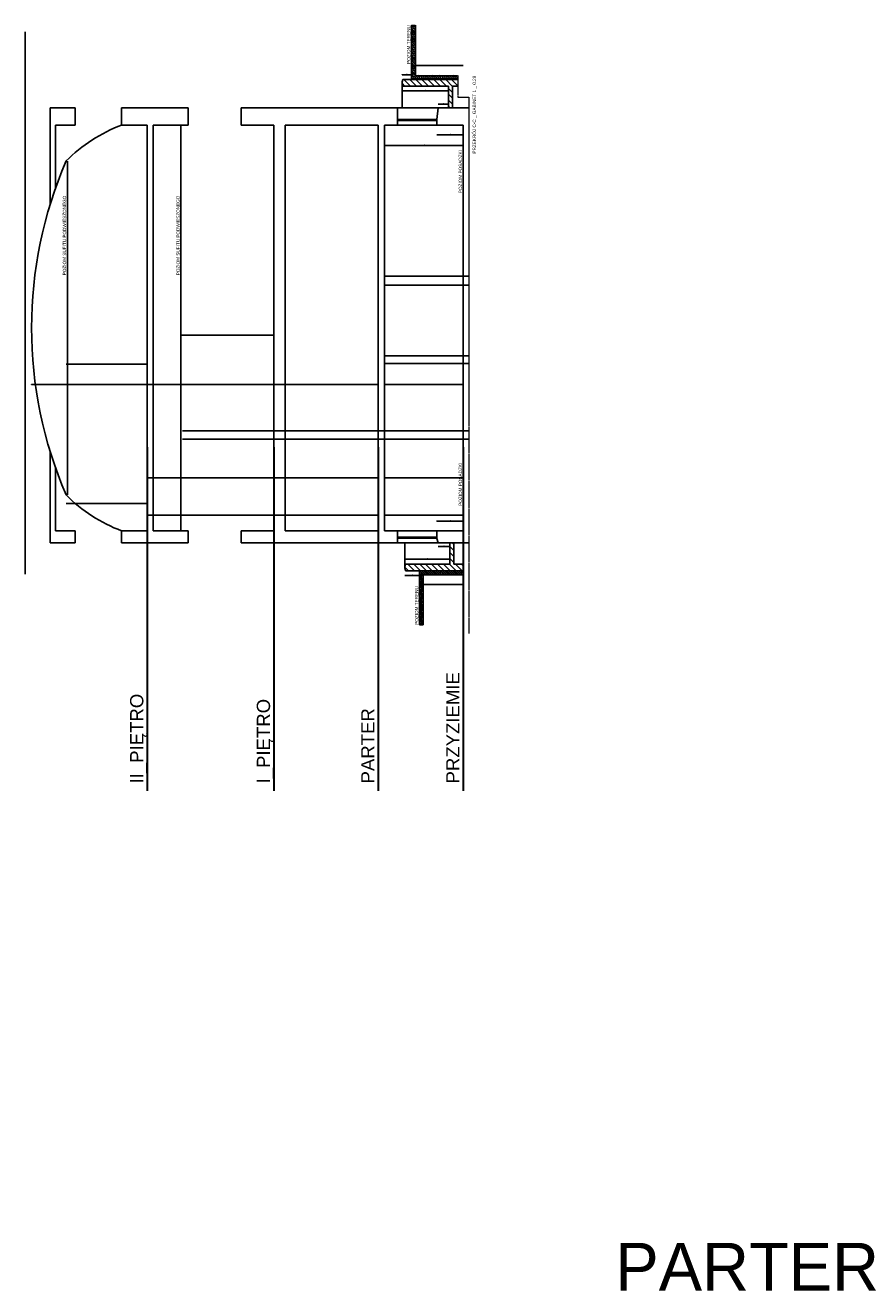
# Model space of a CAD drawing. Header units: millimetres. Extents: x 26866 to 1024070, y -428191 to 408885.
# Tile 64 of 248: x 131399 to 162621, y 359755 to 407378. Entities that reach past the tile are written whole.
import ezdxf

# ---------------------------------------------------------------- set-up
doc = ezdxf.new("R2010")
doc.units = ezdxf.units.MM
doc.header["$LTSCALE"] = 2
doc.linetypes.add('ACAD_ISO02W100', pattern=[15, 12, -3])
doc.linetypes.add('HIDDENX2', pattern=[19.05, 12.7, -6.35])
doc.layers.get('Defpoints').update_dxf_attribs({"color": 1})
for name, color, linetype in [('3DPLAN_A_KRESKOWANIE 1', 253, 'Continuous'), ('3DPLAN_A_OPIS', 8, 'Continuous'), ('3DPLAN_K_DZIAŁOWA NISKIE', 134, 'Continuous'), ('3DPLAN_K_NOŚNA', 7, 'Continuous'), ('3DPLAN_K_OBRYS WIDOK', 242, 'Continuous'), ('3DPLAN_W_KRESKOWANIE ARKUSZA', 253, 'Continuous'), ('A_SCHODY', 6, 'Continuous')]:
    doc.layers.add(name, color=color, linetype=linetype)
for name, color, linetype, lineweight in [('3DPLAN_A_OKNA', 153, 'Continuous', 5), ('3DPLAN_A_WYMIAR', 7, 'Continuous', 5), ('3DPLAN_A_WYSOKOŚCI OPIS', 101, 'Continuous', 5), ('3DPLAN_A_WYSOKOŚCI ZMIANA', 144, 'HIDDENX2', 5)]:
    doc.layers.add(name, color=color, linetype=linetype, lineweight=lineweight)
doc.styles.add('ARIAL', font='arial.ttf')
doc.styles.add('SIMPLEX8', font='simplex.shx', dxfattribs={"width": 0.8})
doc.dimstyles.new('wymiar 1na100', dxfattribs={"dimtxt": 15, "dimasz": 10, "dimexe": 3, "dimexo": 5, "dimgap": 3, "dimtad": 1, "dimdec": 0, "dimtxsty": 'ARIAL', "dimblk": 'ARCHTICK', "dimcen": 2.5, "dimclrd": 40, "dimclre": 40, "dimclrt": 256, "dimadec": 1, "dimazin": 0, "dimtfac": 1, "dimtdec": 1, "dimtmove": 0, "dimatfit": 3, "dimldrblk": 'OPEN30', "dimfxl": 1.5, "dimfxlon": 1, "dimarcsym": 0})

# ---------------------------------------------------------------- blocks, each defined once
blk = doc.blocks.new('_ArchTick')
at = {"color": 0, "linetype": 'ByBlock', "const_width": 0.15}
blk.add_lwpolyline([(-0.5, -0.5), (0.5, 0.5)], dxfattribs=at)
blk = doc.blocks.new('*D31155')
at = {"layer": '3DPLAN_A_WYMIAR', "color": 40, "lineweight": -2}
for p, q in [((145586, 404911), (145586, 404906)), ((147336, 404911), (147336, 404906))]:
    blk.add_line(p, q, dxfattribs=at)
at = {"layer": '3DPLAN_A_WYMIAR', "lineweight": -2}
blk.add_line((145586, 404909), (147336, 404909), dxfattribs=at)
at = {"layer": 'Defpoints', "color": 0}
for p in [(145586, 405181), (147336, 405004), (147336, 404909)]:
    blk.add_point(p, dxfattribs=at)
at = {"layer": '3DPLAN_A_WYMIAR', "lineweight": -2, "xscale": 10, "yscale": 10, "zscale": 10, "rotation": 180}
blk.add_blockref('_ArchTick', (145586, 404909), dxfattribs=at)
at = {"layer": '3DPLAN_A_WYMIAR', "lineweight": -2, "xscale": 10, "yscale": 10, "zscale": 10}
blk.add_blockref('_ArchTick', (147336, 404909), dxfattribs=at)
at = {"layer": '3DPLAN_A_WYMIAR', "insert": (146461, 404917), "char_height": 10, "attachment_point": 5, "style": 'SIMPLEX8'}
blk.add_mtext('1750', dxfattribs=at)
blk = doc.blocks.new('_OPEN30')
at = {"color": 0, "linetype": 'ByBlock', "lineweight": -2}
for q in [(-1, 0.3), (-1, -0.3), (-1, 0)]:
    blk.add_line((0, 0), q, dxfattribs=at)
blk = doc.blocks.new('*D31156')
at = {"layer": '3DPLAN_A_WYMIAR', "color": 40, "lineweight": -2}
for p, q in [((145586, 405518), (145586, 405522)), ((145936, 405518), (145936, 405522))]:
    blk.add_line(p, q, dxfattribs=at)
at = {"layer": '3DPLAN_A_WYMIAR', "lineweight": -2}
blk.add_line((145586, 405519), (145936, 405519), dxfattribs=at)
at = {"layer": 'Defpoints', "color": 0}
for p in [(145936, 405519), (145936, 405458), (145586, 405217)]:
    blk.add_point(p, dxfattribs=at)
at = {"layer": '3DPLAN_A_WYMIAR', "lineweight": -2, "xscale": 10, "yscale": 10, "zscale": 10, "rotation": 180}
blk.add_blockref('_ArchTick', (145586, 405519), dxfattribs=at)
at = {"layer": '3DPLAN_A_WYMIAR', "lineweight": -2, "xscale": 10, "yscale": 10, "zscale": 10}
blk.add_blockref('_ArchTick', (145936, 405519), dxfattribs=at)
at = {"layer": '3DPLAN_A_WYMIAR', "insert": (145761, 405527), "char_height": 10, "attachment_point": 5, "style": 'SIMPLEX8'}
blk.add_mtext('350', dxfattribs=at)
blk = doc.blocks.new('*D31157')
at = {"layer": '3DPLAN_A_WYMIAR', "color": 40, "lineweight": -2}
for p, q in [((146936, 404409), (146936, 404414)), ((147336, 404409), (147336, 404414))]:
    blk.add_line(p, q, dxfattribs=at)
at = {"layer": '3DPLAN_A_WYMIAR', "lineweight": -2}
blk.add_line((146936, 404411), (147336, 404411), dxfattribs=at)
at = {"layer": 'Defpoints', "color": 0}
for p in [(147336, 404411), (146936, 404272), (147336, 404272)]:
    blk.add_point(p, dxfattribs=at)
at = {"layer": '3DPLAN_A_WYMIAR', "lineweight": -2, "xscale": 10, "yscale": 10, "zscale": 10, "rotation": 180}
blk.add_blockref('_ArchTick', (146936, 404411), dxfattribs=at)
at = {"layer": '3DPLAN_A_WYMIAR', "lineweight": -2, "xscale": 10, "yscale": 10, "zscale": 10}
blk.add_blockref('_ArchTick', (147336, 404411), dxfattribs=at)
at = {"layer": '3DPLAN_A_WYMIAR', "insert": (147136, 404419), "char_height": 10, "attachment_point": 5, "style": 'SIMPLEX8'}
blk.add_mtext('400', dxfattribs=at)
blk = doc.blocks.new('*D31158')
at = {"layer": '3DPLAN_A_WYMIAR', "color": 40, "lineweight": -2}
for p, q in [((146886, 403255), (146886, 403251)), ((147886, 403255), (147886, 403251))]:
    blk.add_line(p, q, dxfattribs=at)
at = {"layer": '3DPLAN_A_WYMIAR', "lineweight": -2}
blk.add_line((146886, 403254), (147886, 403254), dxfattribs=at)
at = {"layer": 'Defpoints', "color": 0}
for p in [(146886, 403622), (147886, 403622), (147886, 403254)]:
    blk.add_point(p, dxfattribs=at)
at = {"layer": '3DPLAN_A_WYMIAR', "lineweight": -2, "xscale": 10, "yscale": 10, "zscale": 10, "rotation": 180}
blk.add_blockref('_ArchTick', (146886, 403254), dxfattribs=at)
at = {"layer": '3DPLAN_A_WYMIAR', "lineweight": -2, "xscale": 10, "yscale": 10, "zscale": 10}
blk.add_blockref('_ArchTick', (147886, 403254), dxfattribs=at)
at = {"layer": '3DPLAN_A_WYMIAR', "insert": (147386, 403262), "char_height": 10, "attachment_point": 5, "style": 'SIMPLEX8'}
blk.add_mtext('1000', dxfattribs=at)
blk = doc.blocks.new('*D31159')
at = {"layer": '3DPLAN_A_WYMIAR', "color": 40, "lineweight": -2}
for p, q in [((144946, 402857), (144946, 402852)), ((147886, 402857), (147886, 402852))]:
    blk.add_line(p, q, dxfattribs=at)
at = {"layer": '3DPLAN_A_WYMIAR', "lineweight": -2}
blk.add_line((147886, 402855), (144946, 402855), dxfattribs=at)
at = {"layer": 'Defpoints', "color": 0}
for p in [(144946, 402960), (147886, 402960), (144946, 402855)]:
    blk.add_point(p, dxfattribs=at)
at = {"layer": '3DPLAN_A_WYMIAR', "lineweight": -2, "xscale": 10, "yscale": 10, "zscale": 10, "rotation": 180}
blk.add_blockref('_ArchTick', (144946, 402855), dxfattribs=at)
at = {"layer": '3DPLAN_A_WYMIAR', "lineweight": -2, "xscale": 10, "yscale": 10, "zscale": 10}
blk.add_blockref('_ArchTick', (147886, 402855), dxfattribs=at)
at = {"layer": '3DPLAN_A_WYMIAR', "insert": (146416, 402863), "char_height": 10, "attachment_point": 5, "style": 'SIMPLEX8'}
blk.add_mtext('2940', dxfattribs=at)
blk = doc.blocks.new('*D31160')
at = {"layer": '3DPLAN_K_NOŚNA', "color": 40, "lineweight": -2}
for p, q in [((145936, 405859), (145936, 405863)), ((145936, 405860), (147886, 405860)), ((147886, 405859), (147886, 405863))]:
    blk.add_line(p, q, dxfattribs=at)
at = {"layer": 'Defpoints', "color": 0}
for p in [(145936, 405781), (147886, 405860), (147886, 403480)]:
    blk.add_point(p, dxfattribs=at)
at = {"layer": '3DPLAN_K_NOŚNA', "color": 40, "lineweight": -2, "xscale": 10, "yscale": 10, "zscale": 10, "rotation": 180}
blk.add_blockref('_ArchTick', (145936, 405860), dxfattribs=at)
at = {"layer": '3DPLAN_K_NOŚNA', "color": 40, "lineweight": -2, "xscale": 10, "yscale": 10, "zscale": 10}
blk.add_blockref('_ArchTick', (147886, 405860), dxfattribs=at)
at = {"layer": '3DPLAN_K_NOŚNA', "insert": (146911, 405871), "char_height": 15, "attachment_point": 5, "style": 'ARIAL'}
blk.add_mtext('1950', dxfattribs=at)
blk = doc.blocks.new('*D31161')
at = {"layer": '3DPLAN_A_WYMIAR', "color": 40, "lineweight": -2}
for p, q in [((145686, 387282), (145686, 387287)), ((147386, 387282), (147386, 387287))]:
    blk.add_line(p, q, dxfattribs=at)
at = {"layer": '3DPLAN_A_WYMIAR', "lineweight": -2}
blk.add_line((145686, 387284), (147386, 387284), dxfattribs=at)
at = {"layer": 'Defpoints', "color": 0}
for p in [(147386, 387284), (147386, 387190), (145686, 387012)]:
    blk.add_point(p, dxfattribs=at)
at = {"layer": '3DPLAN_A_WYMIAR', "lineweight": -2, "xscale": 10, "yscale": 10, "zscale": 10, "rotation": 180}
blk.add_blockref('_ArchTick', (145686, 387284), dxfattribs=at)
at = {"layer": '3DPLAN_A_WYMIAR', "lineweight": -2, "xscale": 10, "yscale": 10, "zscale": 10}
blk.add_blockref('_ArchTick', (147386, 387284), dxfattribs=at)
at = {"layer": '3DPLAN_A_WYMIAR', "insert": (146536, 387292), "char_height": 10, "attachment_point": 5, "style": 'SIMPLEX8'}
blk.add_mtext('1700', dxfattribs=at)
blk = doc.blocks.new('*D31162')
at = {"layer": '3DPLAN_A_WYMIAR', "color": 40, "lineweight": -2}
for p, q in [((145686, 386675), (145686, 386671)), ((146236, 386675), (146236, 386671))]:
    blk.add_line(p, q, dxfattribs=at)
at = {"layer": '3DPLAN_A_WYMIAR', "lineweight": -2}
blk.add_line((145686, 386674), (146236, 386674), dxfattribs=at)
at = {"layer": 'Defpoints', "color": 0}
for p in [(145686, 386977), (146236, 386735), (146236, 386674)]:
    blk.add_point(p, dxfattribs=at)
at = {"layer": '3DPLAN_A_WYMIAR', "lineweight": -2, "xscale": 10, "yscale": 10, "zscale": 10, "rotation": 180}
blk.add_blockref('_ArchTick', (145686, 386674), dxfattribs=at)
at = {"layer": '3DPLAN_A_WYMIAR', "lineweight": -2, "xscale": 10, "yscale": 10, "zscale": 10}
blk.add_blockref('_ArchTick', (146236, 386674), dxfattribs=at)
at = {"layer": '3DPLAN_A_WYMIAR', "insert": (145961, 386682), "char_height": 10, "attachment_point": 5, "style": 'SIMPLEX8'}
blk.add_mtext('550', dxfattribs=at)
blk = doc.blocks.new('*D31163')
at = {"layer": '3DPLAN_A_WYMIAR', "color": 40, "lineweight": -2}
for p, q in [((146936, 387764), (146936, 387759)), ((147386, 387764), (147386, 387759))]:
    blk.add_line(p, q, dxfattribs=at)
at = {"layer": '3DPLAN_A_WYMIAR', "lineweight": -2}
blk.add_line((146936, 387762), (147386, 387762), dxfattribs=at)
at = {"layer": 'Defpoints', "color": 0}
for p in [(146936, 387902), (147386, 387902), (147386, 387762)]:
    blk.add_point(p, dxfattribs=at)
at = {"layer": '3DPLAN_A_WYMIAR', "lineweight": -2, "xscale": 10, "yscale": 10, "zscale": 10, "rotation": 180}
blk.add_blockref('_ArchTick', (146936, 387762), dxfattribs=at)
at = {"layer": '3DPLAN_A_WYMIAR', "lineweight": -2, "xscale": 10, "yscale": 10, "zscale": 10}
blk.add_blockref('_ArchTick', (147386, 387762), dxfattribs=at)
at = {"layer": '3DPLAN_A_WYMIAR', "insert": (147161, 387770), "char_height": 10, "attachment_point": 5, "style": 'SIMPLEX8'}
blk.add_mtext('450', dxfattribs=at)
blk = doc.blocks.new('*D31164')
at = {"layer": '3DPLAN_A_WYMIAR', "color": 40, "lineweight": -2}
for p, q in [((146886, 388718), (146886, 388723)), ((147886, 388718), (147886, 388723))]:
    blk.add_line(p, q, dxfattribs=at)
at = {"layer": '3DPLAN_A_WYMIAR', "lineweight": -2}
blk.add_line((146886, 388720), (147886, 388720), dxfattribs=at)
at = {"layer": 'Defpoints', "color": 0}
for p in [(147886, 388720), (146886, 388352), (147886, 388352)]:
    blk.add_point(p, dxfattribs=at)
at = {"layer": '3DPLAN_A_WYMIAR', "lineweight": -2, "xscale": 10, "yscale": 10, "zscale": 10, "rotation": 180}
blk.add_blockref('_ArchTick', (146886, 388720), dxfattribs=at)
at = {"layer": '3DPLAN_A_WYMIAR', "lineweight": -2, "xscale": 10, "yscale": 10, "zscale": 10}
blk.add_blockref('_ArchTick', (147886, 388720), dxfattribs=at)
at = {"layer": '3DPLAN_A_WYMIAR', "insert": (147386, 388728), "char_height": 10, "attachment_point": 5, "style": 'SIMPLEX8'}
blk.add_mtext('1000', dxfattribs=at)
blk = doc.blocks.new('*D31165')
at = {"layer": '3DPLAN_K_NOŚNA', "color": 40, "lineweight": -2}
for p, q in [((146236, 386335), (146236, 386330)), ((146236, 386333), (147886, 386333)), ((147886, 386335), (147886, 386330))]:
    blk.add_line(p, q, dxfattribs=at)
at = {"layer": 'Defpoints', "color": 0}
for p in [(147886, 388482), (146236, 386417), (147886, 386333)]:
    blk.add_point(p, dxfattribs=at)
at = {"layer": '3DPLAN_K_NOŚNA', "color": 40, "lineweight": -2, "xscale": 10, "yscale": 10, "zscale": 10, "rotation": 180}
blk.add_blockref('_ArchTick', (146236, 386333), dxfattribs=at)
at = {"layer": '3DPLAN_K_NOŚNA', "color": 40, "lineweight": -2, "xscale": 10, "yscale": 10, "zscale": 10}
blk.add_blockref('_ArchTick', (147886, 386333), dxfattribs=at)
at = {"layer": '3DPLAN_K_NOŚNA', "insert": (147061, 386344), "char_height": 15, "attachment_point": 5, "style": 'ARIAL'}
blk.add_mtext('1650', dxfattribs=at)
blk = doc.blocks.new('*D31166')
at = {"layer": '3DPLAN_K_NOŚNA', "color": 40, "lineweight": -2}
for p, q in [((144926, 393863), (144926, 393867)), ((147886, 393864), (144926, 393864)), ((147886, 393863), (147886, 393867))]:
    blk.add_line(p, q, dxfattribs=at)
at = {"layer": 'Defpoints', "color": 0}
for p in [(144926, 393864), (144926, 393685), (147886, 393685)]:
    blk.add_point(p, dxfattribs=at)
at = {"layer": '3DPLAN_K_NOŚNA', "color": 40, "lineweight": -2, "xscale": 10, "yscale": 10, "zscale": 10, "rotation": 180}
blk.add_blockref('_ArchTick', (144926, 393864), dxfattribs=at)
at = {"layer": '3DPLAN_K_NOŚNA', "color": 40, "lineweight": -2, "xscale": 10, "yscale": 10, "zscale": 10}
blk.add_blockref('_ArchTick', (147886, 393864), dxfattribs=at)
at = {"layer": '3DPLAN_K_NOŚNA', "insert": (146406, 393875), "char_height": 15, "attachment_point": 5, "style": 'ARIAL'}
blk.add_mtext('2960', dxfattribs=at)
blk = doc.blocks.new('*D31167')
at = {"layer": '3DPLAN_K_NOŚNA', "color": 40, "lineweight": -2}
for p, q in [((132986, 393863), (132986, 393867)), ((133226, 393864), (132986, 393864)), ((133226, 393863), (133226, 393867))]:
    blk.add_line(p, q, dxfattribs=at)
at = {"layer": 'Defpoints', "color": 0}
for p in [(132986, 393864), (132986, 393421), (133226, 393685)]:
    blk.add_point(p, dxfattribs=at)
at = {"layer": '3DPLAN_K_NOŚNA', "color": 40, "lineweight": -2, "xscale": 10, "yscale": 10, "zscale": 10, "rotation": 180}
blk.add_blockref('_ArchTick', (132986, 393864), dxfattribs=at)
at = {"layer": '3DPLAN_K_NOŚNA', "color": 40, "lineweight": -2, "xscale": 10, "yscale": 10, "zscale": 10}
blk.add_blockref('_ArchTick', (133226, 393864), dxfattribs=at)
at = {"layer": '3DPLAN_K_NOŚNA', "insert": (133106, 393875), "char_height": 15, "attachment_point": 5, "style": 'ARIAL'}
blk.add_mtext('240', dxfattribs=at)
blk = doc.blocks.new('*D31168')
at = {"layer": '3DPLAN_K_NOŚNA', "color": 40, "lineweight": -2}
for p, q in [((141186, 393863), (141186, 393867)), ((144686, 393864), (141186, 393864)), ((144686, 393863), (144686, 393867))]:
    blk.add_line(p, q, dxfattribs=at)
at = {"layer": 'Defpoints', "color": 0}
for p in [(141186, 393864), (141186, 393566), (144686, 393421)]:
    blk.add_point(p, dxfattribs=at)
at = {"layer": '3DPLAN_K_NOŚNA', "color": 40, "lineweight": -2, "xscale": 10, "yscale": 10, "zscale": 10, "rotation": 180}
blk.add_blockref('_ArchTick', (141186, 393864), dxfattribs=at)
at = {"layer": '3DPLAN_K_NOŚNA', "color": 40, "lineweight": -2, "xscale": 10, "yscale": 10, "zscale": 10}
blk.add_blockref('_ArchTick', (144686, 393864), dxfattribs=at)
at = {"layer": '3DPLAN_K_NOŚNA', "insert": (142936, 393875), "char_height": 15, "attachment_point": 5, "style": 'ARIAL'}
blk.add_mtext('3500', dxfattribs=at)
blk = doc.blocks.new('*D31169')
at = {"layer": '3DPLAN_K_NOŚNA', "color": 40, "lineweight": -2}
for p, q in [((140756, 393863), (140756, 393867)), ((141186, 393864), (140756, 393864)), ((141186, 393863), (141186, 393867))]:
    blk.add_line(p, q, dxfattribs=at)
at = {"layer": 'Defpoints', "color": 0}
for p in [(140756, 393864), (140756, 393691), (141186, 393566)]:
    blk.add_point(p, dxfattribs=at)
at = {"layer": '3DPLAN_K_NOŚNA', "color": 40, "lineweight": -2, "xscale": 10, "yscale": 10, "zscale": 10, "rotation": 180}
blk.add_blockref('_ArchTick', (140756, 393864), dxfattribs=at)
at = {"layer": '3DPLAN_K_NOŚNA', "color": 40, "lineweight": -2, "xscale": 10, "yscale": 10, "zscale": 10}
blk.add_blockref('_ArchTick', (141186, 393864), dxfattribs=at)
at = {"layer": '3DPLAN_K_NOŚNA', "insert": (140971, 393875), "char_height": 15, "attachment_point": 5, "style": 'ARIAL'}
blk.add_mtext('430', dxfattribs=at)
blk = doc.blocks.new('*D31170')
at = {"layer": '3DPLAN_K_NOŚNA', "color": 40, "lineweight": -2}
for p, q in [((136216, 393863), (136216, 393867)), ((140756, 393864), (136216, 393864)), ((140756, 393863), (140756, 393867))]:
    blk.add_line(p, q, dxfattribs=at)
at = {"layer": 'Defpoints', "color": 0}
for p in [(136216, 393864), (136216, 393691), (140756, 393691)]:
    blk.add_point(p, dxfattribs=at)
at = {"layer": '3DPLAN_K_NOŚNA', "color": 40, "lineweight": -2, "xscale": 10, "yscale": 10, "zscale": 10, "rotation": 180}
blk.add_blockref('_ArchTick', (136216, 393864), dxfattribs=at)
at = {"layer": '3DPLAN_K_NOŚNA', "color": 40, "lineweight": -2, "xscale": 10, "yscale": 10, "zscale": 10}
blk.add_blockref('_ArchTick', (140756, 393864), dxfattribs=at)
at = {"layer": '3DPLAN_K_NOŚNA', "insert": (138486, 393875), "char_height": 15, "attachment_point": 5, "style": 'ARIAL'}
blk.add_mtext('4540', dxfattribs=at)
blk = doc.blocks.new('*D31171')
at = {"layer": '3DPLAN_K_NOŚNA', "color": 40, "lineweight": -2}
for p, q in [((135986, 393863), (135986, 393867)), ((136216, 393864), (135986, 393864)), ((136216, 393863), (136216, 393867))]:
    blk.add_line(p, q, dxfattribs=at)
at = {"layer": 'Defpoints', "color": 0}
for p in [(135986, 393864), (135986, 393595), (136216, 393691)]:
    blk.add_point(p, dxfattribs=at)
at = {"layer": '3DPLAN_K_NOŚNA', "color": 40, "lineweight": -2, "xscale": 10, "yscale": 10, "zscale": 10, "rotation": 180}
blk.add_blockref('_ArchTick', (135986, 393864), dxfattribs=at)
at = {"layer": '3DPLAN_K_NOŚNA', "color": 40, "lineweight": -2, "xscale": 10, "yscale": 10, "zscale": 10}
blk.add_blockref('_ArchTick', (136216, 393864), dxfattribs=at)
at = {"layer": '3DPLAN_K_NOŚNA', "insert": (136101, 393875), "char_height": 15, "attachment_point": 5, "style": 'ARIAL'}
blk.add_mtext('230', dxfattribs=at)
blk = doc.blocks.new('*D31172')
at = {"layer": '3DPLAN_K_NOŚNA', "color": 40, "lineweight": -2}
for p, q in [((131636, 393866), (131636, 393861)), ((135986, 393864), (131636, 393864)), ((135986, 393863), (135986, 393867))]:
    blk.add_line(p, q, dxfattribs=at)
at = {"layer": 'Defpoints', "color": 0}
for p in [(131636, 395987), (131636, 393864), (135986, 393595)]:
    blk.add_point(p, dxfattribs=at)
at = {"layer": '3DPLAN_K_NOŚNA', "color": 40, "lineweight": -2, "xscale": 10, "yscale": 10, "zscale": 10, "rotation": 180}
blk.add_blockref('_ArchTick', (131636, 393864), dxfattribs=at)
at = {"layer": '3DPLAN_K_NOŚNA', "color": 40, "lineweight": -2, "xscale": 10, "yscale": 10, "zscale": 10}
blk.add_blockref('_ArchTick', (135986, 393864), dxfattribs=at)
at = {"layer": '3DPLAN_K_NOŚNA', "insert": (133811, 393875), "char_height": 15, "attachment_point": 5, "style": 'ARIAL'}
blk.add_mtext('4350', dxfattribs=at)
blk = doc.blocks.new('*D31173')
at = {"layer": '3DPLAN_K_NOŚNA', "color": 40, "lineweight": -2}
for p, q in [((132936, 394625), (132936, 394621)), ((132936, 394624), (135986, 394624)), ((135986, 394625), (135986, 394621))]:
    blk.add_line(p, q, dxfattribs=at)
at = {"layer": 'Defpoints', "color": 0}
for p in [(132936, 394816), (135986, 394816), (135986, 394624)]:
    blk.add_point(p, dxfattribs=at)
at = {"layer": '3DPLAN_K_NOŚNA', "color": 40, "lineweight": -2, "xscale": 10, "yscale": 10, "zscale": 10, "rotation": 180}
blk.add_blockref('_ArchTick', (132936, 394624), dxfattribs=at)
at = {"layer": '3DPLAN_K_NOŚNA', "color": 40, "lineweight": -2, "xscale": 10, "yscale": 10, "zscale": 10}
blk.add_blockref('_ArchTick', (135986, 394624), dxfattribs=at)
at = {"layer": '3DPLAN_K_NOŚNA', "insert": (134461, 394634), "char_height": 15, "attachment_point": 5, "style": 'ARIAL'}
blk.add_mtext('3050', dxfattribs=at)
blk = doc.blocks.new('*D31174')
at = {"layer": '3DPLAN_K_NOŚNA', "color": 40, "lineweight": -2}
for p, q in [((135026, 389376), (135026, 389381)), ((135986, 389378), (135026, 389378)), ((135986, 389376), (135986, 389381))]:
    blk.add_line(p, q, dxfattribs=at)
at = {"layer": 'Defpoints', "color": 0}
for p in [(135026, 389378), (135026, 388352), (135986, 388352)]:
    blk.add_point(p, dxfattribs=at)
at = {"layer": '3DPLAN_K_NOŚNA', "color": 40, "lineweight": -2, "xscale": 10, "yscale": 10, "zscale": 10, "rotation": 180}
blk.add_blockref('_ArchTick', (135026, 389378), dxfattribs=at)
at = {"layer": '3DPLAN_K_NOŚNA', "color": 40, "lineweight": -2, "xscale": 10, "yscale": 10, "zscale": 10}
blk.add_blockref('_ArchTick', (135986, 389378), dxfattribs=at)
at = {"layer": '3DPLAN_K_NOŚNA', "insert": (135506, 389389), "char_height": 15, "attachment_point": 5, "style": 'ARIAL'}
blk.add_mtext('960', dxfattribs=at)
blk = doc.blocks.new('*D31175')
at = {"layer": '3DPLAN_K_NOŚNA', "color": 40, "lineweight": -2}
for p, q in [((133276, 389376), (133276, 389381)), ((135026, 389378), (133276, 389378)), ((135026, 389376), (135026, 389381))]:
    blk.add_line(p, q, dxfattribs=at)
at = {"layer": 'Defpoints', "color": 0}
for p in [(133276, 389378), (133276, 388352), (135026, 388352)]:
    blk.add_point(p, dxfattribs=at)
at = {"layer": '3DPLAN_K_NOŚNA', "color": 40, "lineweight": -2, "xscale": 10, "yscale": 10, "zscale": 10, "rotation": 180}
blk.add_blockref('_ArchTick', (133276, 389378), dxfattribs=at)
at = {"layer": '3DPLAN_K_NOŚNA', "color": 40, "lineweight": -2, "xscale": 10, "yscale": 10, "zscale": 10}
blk.add_blockref('_ArchTick', (135026, 389378), dxfattribs=at)
at = {"layer": '3DPLAN_K_NOŚNA', "insert": (134151, 389389), "char_height": 15, "attachment_point": 5, "style": 'ARIAL'}
blk.add_mtext('1750', dxfattribs=at)
blk = doc.blocks.new('*D31176')
at = {"layer": '3DPLAN_K_NOŚNA', "color": 40, "lineweight": -2}
for p, q in [((132936, 389376), (132936, 389381)), ((133276, 389378), (132936, 389378)), ((133276, 389376), (133276, 389381))]:
    blk.add_line(p, q, dxfattribs=at)
at = {"layer": 'Defpoints', "color": 0}
for p in [(132936, 389378), (132936, 388352), (133276, 388352)]:
    blk.add_point(p, dxfattribs=at)
at = {"layer": '3DPLAN_K_NOŚNA', "color": 40, "lineweight": -2, "xscale": 10, "yscale": 10, "zscale": 10, "rotation": 180}
blk.add_blockref('_ArchTick', (132936, 389378), dxfattribs=at)
at = {"layer": '3DPLAN_K_NOŚNA', "color": 40, "lineweight": -2, "xscale": 10, "yscale": 10, "zscale": 10}
blk.add_blockref('_ArchTick', (133276, 389378), dxfattribs=at)
at = {"layer": '3DPLAN_K_NOŚNA', "insert": (133106, 389389), "char_height": 15, "attachment_point": 5, "style": 'ARIAL'}
blk.add_mtext('340', dxfattribs=at)
blk = doc.blocks.new('*D31177')
at = {"layer": '3DPLAN_K_NOŚNA', "color": 40, "lineweight": -2}
for p, q in [((137256, 395719), (137256, 395715)), ((137256, 395718), (140756, 395718)), ((140756, 395719), (140756, 395715))]:
    blk.add_line(p, q, dxfattribs=at)
at = {"layer": 'Defpoints', "color": 0}
for p in [(137256, 396813), (140756, 396813), (140756, 395718)]:
    blk.add_point(p, dxfattribs=at)
at = {"layer": '3DPLAN_K_NOŚNA', "color": 40, "lineweight": -2, "xscale": 10, "yscale": 10, "zscale": 10, "rotation": 180}
blk.add_blockref('_ArchTick', (137256, 395718), dxfattribs=at)
at = {"layer": '3DPLAN_K_NOŚNA', "color": 40, "lineweight": -2, "xscale": 10, "yscale": 10, "zscale": 10}
blk.add_blockref('_ArchTick', (140756, 395718), dxfattribs=at)
at = {"layer": '3DPLAN_K_NOŚNA', "insert": (139006, 395728), "char_height": 15, "attachment_point": 5, "style": 'ARIAL'}
blk.add_mtext('3500', dxfattribs=at)

msp = doc.modelspace()

# ---------------------------------------------------------------- hatches: boundary and pattern name
at = {"layer": '3DPLAN_A_KRESKOWANIE 1'}
h = msp.add_hatch(dxfattribs=at)
h.set_pattern_fill('ANSI31', color=256, scale=50, angle=270, style=0)
h.set_pattern_definition([(135, (161417.56, 424374.44), (-112.2532, -112.2532), [])])
h.paths.add_polyline_path([(145612.6, 405341.6), (145585.8, 405252), (145585.8, 405181.2), (145612.6, 405091.6), (147335.8, 405091.6), (147335.8, 404271.6), (147485.8, 404271.6), (147485.8, 405091.6), (147687.4, 405091.6), (147687.4, 405341.6)])
h = msp.add_hatch(dxfattribs=at)
h.set_pattern_fill('ANSI31', color=256, scale=50, angle=90, style=0)
h.set_pattern_definition([(135, (161417.56, 412340.83), (-112.2532, -112.2532), [])])
h.paths.add_polyline_path([(147385.8, 387101.6), (145712.6, 387101.6), (145685.8, 387012), (145685.8, 386941.2), (145712.6, 386851.6), (147885.8, 386851.6), (147885.8, 387101.6), (147535.8, 387101.6), (147535.8, 387901.6), (147385.8, 387901.6)])
at = {"layer": '3DPLAN_W_KRESKOWANIE ARKUSZA', "transparency": 33554687}
h = msp.add_hatch(dxfattribs=at)
h.set_pattern_fill('AR-HBONE', color=9, scale=0.5, angle=270)
h.set_pattern_definition([(135, (-98363.716, 146951.15), (-71.842049, 4e-15), [152.4, -50.8]), (225, (-98399.637, 146987.07), (-71.842049, 1e-14), [152.4, -50.8])])
h.paths.add_polyline_path([(146085.8, 405491.6), (146085.8, 407377.6), (145935.8, 407377.6), (145935.8, 405341.6), (147687.4, 405341.6), (147687.4, 405491.6)])
h = msp.add_hatch(dxfattribs=at)
h.set_pattern_fill('AR-HBONE', color=9, scale=0.5, angle=90)
h.set_pattern_definition([(135, (-98363.716, 134897.537), (-71.842049, 4e-15), [152.4, -50.8]), (225, (-98399.637, 134933.46), (-71.842049, 1e-14), [152.4, -50.8])])
h.paths.add_polyline_path([(146235.8, 384815.6), (146385.8, 384815.6), (146385.8, 386701.6), (147885.8, 386701.6), (147885.8, 386851.6), (146235.8, 386851.6)])

# ---------------------------------------------------------------- linework, layer by layer
at = {"layer": '3DPLAN_A_OKNA'}
for p, q in [((146885.8, 403836.6), (145405.8, 403836.6)), ((146885.8, 403786.6), (145405.8, 403786.6)), ((146885.8, 388116.6), (145405.8, 388116.6)), ((146885.8, 388066.6), (145405.8, 388066.6))]:
    msp.add_line(p, q, dxfattribs=at)
at = {"layer": '3DPLAN_A_OPIS', "color": 2, "lineweight": 30}
for p, q in [((135985.8, 391505.4), (135985.8, 378563.9)), ((140755.8, 391505.4), (140755.8, 378563.9)), ((144685.8, 391505.4), (144685.8, 378563.9)), ((147885.8, 391505.4), (147885.8, 378563.9))]:
    msp.add_line(p, q, dxfattribs=at)
at = {"layer": '3DPLAN_A_WYSOKOŚCI ZMIANA'}
for p, q in [((145935.8, 407377.6), (146085.8, 407377.6)), ((146085.8, 407377.6), (146085.8, 405491.6)), ((146085.8, 405491.6), (147687.4, 405491.6)), ((147687.4, 405491.6), (147687.4, 404667.5)), ((147687.4, 404667.5), (148091.1, 404667.5)), ((148091.1, 404667.5), (148091.1, 384489.4)), ((146385.8, 386701.6), (147885.8, 386701.6)), ((146385.8, 384815.6), (146385.8, 386701.6)), ((146235.8, 384815.6), (146385.8, 384815.6))]:
    msp.add_line(p, q, dxfattribs=at)
at = {"layer": '3DPLAN_K_DZIAŁOWA NISKIE'}
for p, q in [((146885.8, 403621.6), (145405.8, 403621.6)), ((146885.8, 388351.6), (145405.8, 388351.6))]:
    msp.add_line(p, q, dxfattribs=at)
at = {"layer": '3DPLAN_K_NOŚNA'}
for p, q in [((145935.8, 407377.6), (145935.8, 405341.6)), ((131399.3, 386720.1), (131399.3, 407126.6)), ((147885.8, 388351.6), (147885.8, 391005.2)), ((146235.8, 384815.6), (146235.8, 386851.6))]:
    msp.add_line(p, q, dxfattribs=at)
at = {"layer": '3DPLAN_K_NOŚNA', "color": 1}
for p, q in [((145585.8, 405252), (145612.6, 405341.6)), ((145612.6, 405341.6), (147687.4, 405341.6)), ((145585.8, 405181.2), (145585.8, 405252)), ((145585.8, 405181.2), (145612.6, 405091.6)), ((147335.8, 405091.6), (145612.6, 405091.6)), ((147335.8, 405091.6), (147335.8, 404271.6)), ((147485.8, 405091.6), (147485.8, 404271.6)), ((132337.6, 404271.6), (133275.8, 404271.6)), ((132337.6, 404271.6), (132337.6, 400649.4)), ((133275.8, 403621.6), (133275.8, 404271.6)), ((135025.8, 404271.6), (137525.8, 404271.6)), ((135025.8, 403621.6), (135025.8, 404271.6)), ((137525.8, 403621.6), (137525.8, 404271.6)), ((139525.8, 404271.6), (145405.8, 404271.6)), ((139525.8, 403621.6), (139525.8, 404271.6)), ((145405.8, 403621.6), (145405.8, 404271.6)), ((146885.8, 403836.6), (146935.8, 404271.6)), ((148091.1, 404271.6), (146935.8, 404271.6)), ((132537.6, 403621.6), (133275.8, 403621.6)), ((132537.6, 403621.6), (132537.6, 401255.2)), ((135025.8, 403621.6), (135985.8, 403621.6)), ((135985.8, 388351.6), (135985.8, 403621.6)), ((136215.8, 403621.6), (137525.8, 403621.6)), ((136215.8, 388351.6), (136215.8, 403621.6)), ((139525.8, 403621.6), (140755.8, 403621.6)), ((140755.8, 388351.6), (140755.8, 403621.6)), ((141185.8, 403621.6), (144685.8, 403621.6)), ((141185.8, 388351.6), (141185.8, 403621.6)), ((144685.8, 388351.6), (144685.8, 403621.6)), ((145405.8, 403621.6), (144925.8, 403621.6)), ((144925.8, 388351.6), (144925.8, 403621.6)), ((146885.8, 403621.6), (146885.8, 403836.6)), ((147885.8, 403621.6), (146885.8, 403621.6)), ((147885.8, 403621.6), (147885.8, 384489.4)), ((144925.8, 397931.6), (148091.1, 397931.6)), ((144925.8, 397591.6), (148091.1, 397591.6)), ((144925.8, 394941.6), (148091.1, 394941.6)), ((144925.8, 394651.6), (148091.1, 394651.6)), ((137315.8, 392111.6), (148091.1, 392111.6)), ((137315.8, 391796.6), (148091.1, 391796.6)), ((132337.6, 387901.6), (132337.6, 391323.8)), ((132537.6, 388351.6), (132537.6, 390718)), ((133275.8, 388351.6), (132537.6, 388351.6)), ((133275.8, 387901.6), (133275.8, 388351.6)), ((135025.8, 387901.6), (135025.8, 388351.6)), ((135985.8, 388351.6), (135025.8, 388351.6)), ((137525.8, 388351.6), (136215.8, 388351.6)), ((137525.8, 387901.6), (137525.8, 388351.6)), ((140755.8, 388351.6), (139525.8, 388351.6)), ((139525.8, 387901.6), (139525.8, 388351.6)), ((144685.8, 388351.6), (141185.8, 388351.6)), ((145405.8, 388351.6), (144925.8, 388351.6)), ((145405.8, 388351.6), (145405.8, 387901.6)), ((147885.8, 388351.6), (146885.8, 388351.6)), ((146885.8, 388351.6), (146885.8, 388066.6)), ((133275.8, 387901.6), (132337.6, 387901.6)), ((137525.8, 387901.6), (135025.8, 387901.6)), ((145405.8, 387901.6), (139525.8, 387901.6)), ((146885.8, 388066.6), (146935.8, 387901.6)), ((148091.1, 387901.6), (146935.8, 387901.6)), ((147385.8, 387101.6), (147385.8, 387901.6)), ((147535.8, 387101.6), (147535.8, 387901.6)), ((145685.8, 387012), (145712.6, 387101.6)), ((145685.8, 387012), (145685.8, 386941.2)), ((145685.8, 386941.2), (145712.6, 386851.6)), ((147385.8, 387101.6), (145712.6, 387101.6)), ((145712.6, 386851.6), (147885.8, 386851.6)), ((147885.8, 387101.6), (147535.8, 387101.6))]:
    msp.add_line(p, q, dxfattribs=at)
at = {"layer": '3DPLAN_K_NOŚNA', "color": 9}
for p, q in [((145585.8, 405181.2), (145585.8, 404271.6)), ((145685.8, 387012), (145685.8, 387901.6))]:
    msp.add_line(p, q, dxfattribs=at)
at = {"layer": '3DPLAN_K_NOŚNA', "color": 6, "linetype": 'ACAD_ISO02W100'}
for p, q in [((137255.8, 388351.6), (137255.8, 403621.6)), ((132985.8, 389701.6), (132985.8, 402271.6))]:
    msp.add_line(p, q, dxfattribs=at)
at = {"layer": '3DPLAN_K_NOŚNA', "color": 1}
for centre, radius, start, end in [((137088.3, 398135.7), 5860.8, 110.60451, 135.11499), ((147478.6, 395986.6), 15842.8, 156.62729, 203.37271), ((137088.3, 393837.5), 5860.8, 224.88501, 249.39549)]:
    msp.add_arc(centre, radius, start, end, dxfattribs=at)
at = {"layer": '3DPLAN_K_OBRYS WIDOK'}
for p, q in [((146935.8, 404271.6), (145405.8, 404271.6)), ((146935.8, 387901.6), (145405.8, 387901.6))]:
    msp.add_line(p, q, dxfattribs=at)
at = {"layer": 'A_SCHODY'}
msp.add_line((147687.4, 405091.6), (147485.8, 405091.6), dxfattribs=at)
at = {"layer": 'A_SCHODY', "color": 6}
for p, q in [((135985.8, 390341.6), (144685.8, 390341.6)), ((144925.8, 390341.6), (147885.8, 390341.6)), ((135985.8, 388941.6), (144685.8, 388941.6)), ((144925.8, 388941.6), (147885.8, 388941.6))]:
    msp.add_line(p, q, dxfattribs=at)

# ---------------------------------------------------------------- texts
at = {"layer": '3DPLAN_A_OPIS', "color": 2, "lineweight": 30, "style": 'ARIAL'}
for tag, p in [('PRZYZIEMIE', (147743.2, 378844.6)), ('II_PIĘTRO', (135843.2, 378844.6)), ('I_PIĘTRO', (140613.2, 378844.6)), ('PARTER', (144543.2, 378844.6))]:
    msp.add_attdef(tag, p, 'Pom. użytkowe', height=500, rotation=90, dxfattribs=at)
at = {"layer": '3DPLAN_A_OPIS', "color": 3, "lineweight": 30, "style": 'ARIAL'}
msp.add_attdef('PARTER', (153606.5, 359754.9), 'Pom. użytkowe', height=1800, dxfattribs=at)
at = {"layer": '3DPLAN_A_WYSOKOŚCI OPIS', "color": 0, "char_height": 125, "rotation": 90, "style": 'ARIAL'}
for s, insert, width, attachment_point in [('POZIOM TERENU', (145766.5, 407380), 2907.387, 3), ('PRZEKRÓJ C-C _ GABINET 1 _ 0.29', (148238.9, 405479.7), 4315.089, 3), ('POZIOM POSADZKI', (147716.5, 402681.8), 19295.981, 3), ('POZIOM SUFITU PODWIESZONEGO', (132811.5, 400967.9), 19295.981, 3), ('POZIOM SUFITU PODWIESZONEGO', (137086.5, 400967.9), 19295.981, 3), ('POZIOM POSADZKI', (147716.5, 389291.4), 2887.387, 1), ('POZIOM TERENU', (146066.5, 384813.3), 2887.387, 1)]:
    msp.add_mtext(s, dxfattribs=dict(at, insert=insert, width=width, attachment_point=attachment_point))

# ---------------------------------------------------------------- dimensions: what is measured, and where the dimension line sits
at = {"layer": '3DPLAN_A_WYMIAR', "color": 0}
for base, p1, p2, picture, middle in [((145935.8, 405519.4), (145585.8, 405216.6), (145935.8, 405457.9), '*D31156', (145760.8, 405527.4)), ((147335.8, 404909.3), (145585.8, 405181.2), (147335.8, 405003.7), '*D31155', (146460.8, 404917.3)), ((147335.8, 404411), (146935.8, 404271.6), (147335.8, 404271.6), '*D31157', (147135.8, 404419)), ((147885.8, 403253.7), (146885.8, 403621.6), (147885.8, 403621.6), '*D31158', (147385.8, 403261.7)), ((144945.8, 402855.2), (147885.8, 402960.5), (144945.8, 402960.5), '*D31159', (146415.8, 402863.2)), ((147885.8, 388719.5), (146885.8, 388351.6), (147885.8, 388351.6), '*D31164', (147385.8, 388727.5)), ((147385.8, 387762.2), (146935.8, 387901.6), (147385.8, 387901.6), '*D31163', (147160.8, 387770.2)), ((147385.8, 387283.9), (145685.8, 387012), (147385.8, 387189.5), '*D31161', (146535.8, 387291.9)), ((146235.8, 386673.8), (145685.8, 386976.6), (146235.8, 386735.3), '*D31162', (145960.8, 386681.8))]:
    dim = msp.add_linear_dim(base=base, p1=p1, p2=p2, angle=180, dimstyle='wymiar 1na100', override={"dimtxt": 10, "dimtxsty": 'SIMPLEX8', "dimclrd": 256, "dimldrblk": 'OPEN30'}, dxfattribs=at)
    dim.commit()
    dim.dimension.update_dxf_attribs({"geometry": picture, "text_midpoint": middle})
at = {"layer": '3DPLAN_K_NOŚNA'}
for base, p1, p2, picture, middle in [((147885.8, 405860.1), (145935.8, 405781.5), (147885.8, 403480.4), '*D31160', (146910.8, 405870.8)), ((140755.8, 395717.7), (137255.8, 396813), (140755.8, 396813), '*D31177', (139005.8, 395728.3)), ((135985.8, 394623.6), (132935.8, 394816), (135985.8, 394816), '*D31173', (134460.8, 394634.2)), ((144925.8, 393864.4), (147885.8, 393684.8), (144925.8, 393684.8), '*D31166', (146405.8, 393875.1)), ((135025.8, 389377.9), (135985.8, 388351.6), (135025.8, 388351.6), '*D31174', (135505.8, 389388.6)), ((147885.8, 386333.1), (146235.8, 386417.4), (147885.8, 388481.6), '*D31165', (147060.8, 386343.8))]:
    dim = msp.add_linear_dim(base=base, p1=p1, p2=p2, angle=180, dimstyle='wymiar 1na100', dxfattribs=at)
    dim.commit()
    dim.dimension.update_dxf_attribs({"geometry": picture, "text_midpoint": middle})
for base, p1, p2, picture, middle in [((131635.8, 393864.4), (135985.8, 393595.2), (131635.8, 395986.6), '*D31172', (133810.8, 393875.1)), ((132985.8, 393864.4), (133225.8, 393684.8), (132985.8, 393420.5), '*D31167', (133105.8, 393875.1)), ((135985.8, 393864.4), (136215.8, 393691.2), (135985.8, 393595.2), '*D31171', (136100.8, 393875.1)), ((136215.8, 393864.4), (140755.8, 393691.2), (136215.8, 393691.2), '*D31170', (138485.8, 393875.1)), ((140755.8, 393864.4), (141185.8, 393565.9), (140755.8, 393691.2), '*D31169', (140970.8, 393875.1)), ((141185.8, 393864.4), (144685.8, 393420.5), (141185.8, 393565.9), '*D31168', (142935.8, 393875.1)), ((132935.8, 389377.9), (133275.8, 388351.6), (132935.8, 388351.6), '*D31176', (133105.8, 389388.6)), ((133275.8, 389377.9), (135025.8, 388351.6), (133275.8, 388351.6), '*D31175', (134150.8, 389388.6))]:
    dim = msp.add_linear_dim(base=base, p1=p1, p2=p2, angle=180, dimstyle='wymiar 1na100', override={"dimtmove": 1}, dxfattribs=at)
    dim.commit()
    dim.dimension.update_dxf_attribs({"geometry": picture, "text_midpoint": middle})

doc.saveas('drawing.dxf')
